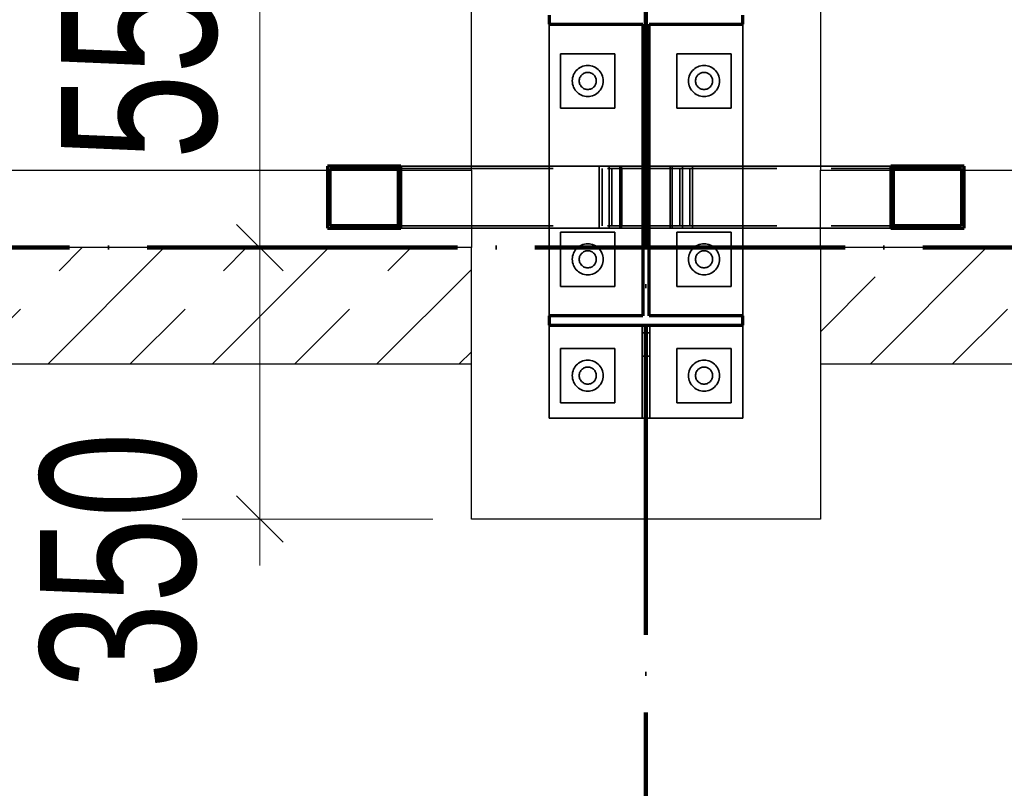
# Model space of a CAD drawing. Header units: millimetres. Extents: x 0 to 60000, y 0 to 29700.
# Tile 14 of 86: x 17194 to 18464, y 6578 to 7569. Entities that reach past the tile are written whole.
import ezdxf

# ---------------------------------------------------------------- set-up
doc = ezdxf.new("R2010")
doc.units = ezdxf.units.MM
for name, pattern in [('ALL_S16', [170, 100, -70]), ('STRICHPUNKT2_S11', [500, 400, -50, 0, -50]), ('STRICHPUNKT2_S5', [1100, 800, -100, 100, -100]), ('VERDECKT2_S2', [270, 200, -70])]:
    doc.linetypes.add(name, pattern=pattern)
for name, color, linetype, lineweight in [('AS_Belki', 7, 'Continuous', 25), ('AS_Blachy', 7, 'Continuous', 25), ('Ogólne', 7, 'Continuous', 25), ('Osie', 30, 'STRICHPUNKT2_S5', 18), ('Standard', 7, 'Continuous', 25), ('Ściana nośna', 7, 'Continuous', 70)]:
    doc.layers.add(name, color=color, linetype=linetype, lineweight=lineweight)
doc.styles.add('ARIAL', font='ARIAL.TTF')

msp = doc.modelspace()

# ---------------------------------------------------------------- linework, layer by layer
at = {"layer": 'AS_Belki', "color": 30, "linetype": 'Continuous', "lineweight": 70, "transparency": 33554687}
for p, q in [((17591.2, 7379.8), (17591.2, 7299.8)), ((17686, 7379.8), (17591.2, 7379.8)), ((17686, 7299.8), (17686, 7379.8)), ((18317.9, 7379.8), (18317.9, 7299.8)), ((18412.7, 7379.8), (18317.9, 7379.8)), ((18412.7, 7299.8), (18412.7, 7379.8)), ((17594.8, 7302.8), (17594.8, 7376.8)), ((17594.8, 7376.8), (17682.5, 7376.8)), ((17682.5, 7376.8), (17682.5, 7302.8)), ((18321.5, 7302.8), (18321.5, 7376.8)), ((18321.5, 7376.8), (18409.2, 7376.8)), ((18409.2, 7376.8), (18409.2, 7302.8)), ((17682.5, 7302.8), (17594.8, 7302.8)), ((18409.2, 7302.8), (18321.5, 7302.8)), ((17591.2, 7299.8), (17686, 7299.8)), ((18317.9, 7299.8), (18412.7, 7299.8))]:
    msp.add_line(p, q, dxfattribs=at)
at = {"layer": 'AS_Blachy', "color": 30, "linetype": 'Continuous', "lineweight": 70, "transparency": 33554687}
for p, q in [((17877, 7574.8), (17877, 7562.8)), ((18127, 7562.8), (18127, 7574.8)), ((17877, 7562.8), (17998, 7562.8)), ((17998, 7562.8), (17998, 7186.8)), ((18006, 7562.8), (18127, 7562.8)), ((18006, 7186.8), (18006, 7562.8)), ((17877, 7186.8), (17877, 7174.8)), ((17998, 7186.8), (17877, 7186.8)), ((18127, 7186.8), (18006, 7186.8)), ((18127, 7174.8), (18127, 7186.8)), ((17877, 7174.8), (18127, 7174.8))]:
    msp.add_line(p, q, dxfattribs=at)
at = {"layer": 'Ogólne', "color": 4, "linetype": 'Continuous', "lineweight": 13, "transparency": 33554687}
for p, q in [((17504, 7274.8), (17504, 7824.8)), ((17534, 7244.8), (17474, 7304.8)), ((17504, 7274.8), (17404, 7274.8)), ((17504, 7274.8), (17604, 7274.8)), ((17504, 7274.8), (17727, 7274.8)), ((17504, 6924.8), (17504, 7274.8)), ((17534, 6894.8), (17474, 6954.8)), ((17504, 6924.8), (17404, 6924.8)), ((17504, 6924.8), (17604, 6924.8)), ((17504, 6924.8), (17727, 6924.8)), ((17504, 6924.8), (17504, 6864.8))]:
    msp.add_line(p, q, dxfattribs=at)
at = {"layer": 'Osie', "color": 1, "linetype": 'STRICHPUNKT2_S11', "lineweight": 140, "transparency": 33554687}
for p, q in [((18002, 4274.8), (18002, 25274.8)), ((3356, 7274.8), (44814, 7274.8))]:
    msp.add_line(p, q, dxfattribs=at)
at = {"layer": 'Standard', "color": 3, "linetype": 'Continuous', "lineweight": 25, "transparency": 33554687}
for p, q in [((17777, 7374.8), (17777, 7824.8)), ((18227, 7824.8), (18227, 7374.8)), ((12144, 7374.8), (17777, 7374.8)), ((17777, 7374.8), (17777, 7274.8)), ((18227, 7274.8), (18227, 7374.8)), ((18227, 7374.8), (23860, 7374.8)), ((17777, 6924.8), (17777, 7124.8)), ((18227, 7124.8), (18227, 6924.8)), ((18227, 6924.8), (17777, 6924.8))]:
    msp.add_line(p, q, dxfattribs=at)
at = {"layer": 'Standard', "color": 8, "linetype": 'Continuous', "lineweight": 35, "transparency": 33554687}
for p, q in [((17877, 7379.8), (17877, 7562.8)), ((18127, 7562.8), (18127, 7379.8)), ((17892, 7454.8), (17892, 7524.8)), ((17892, 7524.8), (17962, 7524.8)), ((17962, 7524.8), (17962, 7454.8)), ((18042, 7454.8), (18042, 7524.8)), ((18042, 7524.8), (18112, 7524.8)), ((18112, 7524.8), (18112, 7454.8)), ((17916.9, 7494.2), (17916.5, 7493.2)), ((17917.5, 7495.3), (17916.9, 7494.2)), ((17918.1, 7496.2), (17917.5, 7495.3)), ((17918.8, 7497.1), (17918.1, 7496.2)), ((17919.6, 7497.9), (17918.8, 7497.1)), ((17920.5, 7498.7), (17919.6, 7497.9)), ((17921.5, 7499.3), (17920.5, 7498.7)), ((17922.5, 7499.8), (17921.5, 7499.3)), ((17923.6, 7500.2), (17922.5, 7499.8)), ((17924.7, 7500.5), (17923.6, 7500.2)), ((17925.8, 7500.7), (17924.7, 7500.5)), ((17927, 7500.8), (17925.8, 7500.7)), ((17928.1, 7500.7), (17927, 7500.8)), ((17929.3, 7500.5), (17928.1, 7500.7)), ((17930.4, 7500.2), (17929.3, 7500.5)), ((17931.5, 7499.8), (17930.4, 7500.2)), ((17932.5, 7499.3), (17931.5, 7499.8)), ((17933.4, 7498.7), (17932.5, 7499.3)), ((17934.3, 7497.9), (17933.4, 7498.7)), ((17935.2, 7497.1), (17934.3, 7497.9)), ((17935.9, 7496.2), (17935.2, 7497.1)), ((17936.5, 7495.3), (17935.9, 7496.2)), ((17937, 7494.2), (17936.5, 7495.3)), ((17937.4, 7493.2), (17937, 7494.2)), ((18066.9, 7494.2), (18066.5, 7493.2)), ((18067.4, 7495.3), (18066.9, 7494.2)), ((18068.1, 7496.2), (18067.4, 7495.3)), ((18068.8, 7497.1), (18068.1, 7496.2)), ((18069.6, 7497.9), (18068.8, 7497.1)), ((18070.5, 7498.7), (18069.6, 7497.9)), ((18071.5, 7499.3), (18070.5, 7498.7)), ((18072.5, 7499.8), (18071.5, 7499.3)), ((18073.6, 7500.2), (18072.5, 7499.8)), ((18074.7, 7500.5), (18073.6, 7500.2)), ((18075.8, 7500.7), (18074.7, 7500.5)), ((18077, 7500.8), (18075.8, 7500.7)), ((18078.1, 7500.7), (18077, 7500.8)), ((18079.3, 7500.5), (18078.1, 7500.7)), ((18080.4, 7500.2), (18079.3, 7500.5)), ((18081.5, 7499.8), (18080.4, 7500.2)), ((18082.5, 7499.3), (18081.5, 7499.8)), ((18083.4, 7498.7), (18082.5, 7499.3)), ((18084.3, 7497.9), (18083.4, 7498.7)), ((18085.2, 7497.1), (18084.3, 7497.9)), ((18085.9, 7496.2), (18085.2, 7497.1)), ((18086.5, 7495.3), (18085.9, 7496.2)), ((18087, 7494.2), (18086.5, 7495.3)), ((18087.4, 7493.2), (18087, 7494.2)), ((17916.2, 7492.1), (17916, 7490.9)), ((17916, 7490.9), (17916, 7489.8)), ((17916, 7489.8), (17916, 7488.6)), ((17916, 7488.6), (17916.2, 7487.5)), ((17916.5, 7493.2), (17916.2, 7492.1)), ((17916.2, 7487.5), (17916.5, 7486.4)), ((17916.5, 7486.4), (17916.9, 7485.3)), ((17916.9, 7485.3), (17917.5, 7484.3)), ((17917.5, 7484.3), (17918.1, 7483.3)), ((17918.1, 7483.3), (17918.8, 7482.4)), ((17918.8, 7482.4), (17919.6, 7481.6)), ((17919.6, 7481.6), (17920.5, 7480.9)), ((17920.5, 7480.9), (17921.5, 7480.2)), ((17932.5, 7480.2), (17933.4, 7480.9)), ((17933.4, 7480.9), (17934.3, 7481.6)), ((17934.3, 7481.6), (17935.2, 7482.4)), ((17935.2, 7482.4), (17935.9, 7483.3)), ((17935.9, 7483.3), (17936.5, 7484.3)), ((17936.5, 7484.3), (17937, 7485.3)), ((17937, 7485.3), (17937.4, 7486.4)), ((17937.7, 7492.1), (17937.4, 7493.2)), ((17937.4, 7486.4), (17937.7, 7487.5)), ((17937.9, 7490.9), (17937.7, 7492.1)), ((17937.7, 7487.5), (17937.9, 7488.6)), ((17938, 7489.8), (17937.9, 7490.9)), ((17937.9, 7488.6), (17938, 7489.8)), ((18066.2, 7492.1), (18066, 7490.9)), ((18066, 7490.9), (18066, 7489.8)), ((18066, 7489.8), (18066, 7488.6)), ((18066, 7488.6), (18066.2, 7487.5)), ((18066.5, 7493.2), (18066.2, 7492.1)), ((18066.2, 7487.5), (18066.5, 7486.4)), ((18066.5, 7486.4), (18066.9, 7485.3)), ((18066.9, 7485.3), (18067.4, 7484.3)), ((18067.4, 7484.3), (18068.1, 7483.3)), ((18068.1, 7483.3), (18068.8, 7482.4)), ((18068.8, 7482.4), (18069.6, 7481.6)), ((18069.6, 7481.6), (18070.5, 7480.9)), ((18070.5, 7480.9), (18071.5, 7480.2)), ((18082.5, 7480.2), (18083.4, 7480.9)), ((18083.4, 7480.9), (18084.3, 7481.6)), ((18084.3, 7481.6), (18085.2, 7482.4)), ((18085.2, 7482.4), (18085.9, 7483.3)), ((18085.9, 7483.3), (18086.5, 7484.3)), ((18086.5, 7484.3), (18087, 7485.3)), ((18087, 7485.3), (18087.4, 7486.4)), ((18087.7, 7492.1), (18087.4, 7493.2)), ((18087.4, 7486.4), (18087.7, 7487.5)), ((18087.9, 7490.9), (18087.7, 7492.1)), ((18087.7, 7487.5), (18087.9, 7488.6)), ((18088, 7489.8), (18087.9, 7490.9)), ((18087.9, 7488.6), (18088, 7489.8)), ((17921.5, 7480.2), (17922.5, 7479.7)), ((17922.5, 7479.7), (17923.6, 7479.3)), ((17923.6, 7479.3), (17924.7, 7479)), ((17924.7, 7479), (17925.8, 7478.8)), ((17925.8, 7478.8), (17927, 7478.8)), ((17927, 7478.8), (17928.1, 7478.8)), ((17928.1, 7478.8), (17929.3, 7479)), ((17929.3, 7479), (17930.4, 7479.3)), ((17930.4, 7479.3), (17931.5, 7479.7)), ((17931.5, 7479.7), (17932.5, 7480.2)), ((18071.5, 7480.2), (18072.5, 7479.7)), ((18072.5, 7479.7), (18073.6, 7479.3)), ((18073.6, 7479.3), (18074.7, 7479)), ((18074.7, 7479), (18075.8, 7478.8)), ((18075.8, 7478.8), (18077, 7478.8)), ((18077, 7478.8), (18078.1, 7478.8)), ((18078.1, 7478.8), (18079.3, 7479)), ((18079.3, 7479), (18080.4, 7479.3)), ((18080.4, 7479.3), (18081.5, 7479.7)), ((18081.5, 7479.7), (18082.5, 7480.2)), ((17962, 7454.8), (17892, 7454.8)), ((18112, 7454.8), (18042, 7454.8)), ((17686, 7379.8), (17998, 7379.8)), ((18006, 7379.8), (18317.9, 7379.8)), ((17686, 7299.8), (17998, 7299.8)), ((17877, 7186.8), (17877, 7299.8)), ((17892, 7224.8), (17892, 7294.8)), ((17892, 7294.8), (17962, 7294.8)), ((17962, 7294.8), (17962, 7224.8)), ((18006, 7299.8), (18317.9, 7299.8)), ((18042, 7224.8), (18042, 7294.8)), ((18042, 7294.8), (18112, 7294.8)), ((18112, 7294.8), (18112, 7224.8)), ((18127, 7299.8), (18127, 7186.8)), ((17917.5, 7265.3), (17916.9, 7264.2)), ((17918.1, 7266.2), (17917.5, 7265.3)), ((17918.8, 7267.1), (17918.1, 7266.2)), ((17919.6, 7267.9), (17918.8, 7267.1)), ((17920.5, 7268.7), (17919.6, 7267.9)), ((17921.5, 7269.3), (17920.5, 7268.7)), ((17922.5, 7269.8), (17921.5, 7269.3)), ((17923.6, 7270.2), (17922.5, 7269.8)), ((17924.7, 7270.5), (17923.6, 7270.2)), ((17925.8, 7270.7), (17924.7, 7270.5)), ((17927, 7270.8), (17925.8, 7270.7)), ((17928.1, 7270.7), (17927, 7270.8)), ((17929.3, 7270.5), (17928.1, 7270.7)), ((17930.4, 7270.2), (17929.3, 7270.5)), ((17931.5, 7269.8), (17930.4, 7270.2)), ((17932.5, 7269.3), (17931.5, 7269.8)), ((17933.4, 7268.7), (17932.5, 7269.3)), ((17934.3, 7267.9), (17933.4, 7268.7)), ((17935.2, 7267.1), (17934.3, 7267.9)), ((17935.9, 7266.2), (17935.2, 7267.1)), ((17936.5, 7265.3), (17935.9, 7266.2)), ((17937, 7264.2), (17936.5, 7265.3)), ((18067.4, 7265.3), (18066.9, 7264.2)), ((18068.1, 7266.2), (18067.4, 7265.3)), ((18068.8, 7267.1), (18068.1, 7266.2)), ((18069.6, 7267.9), (18068.8, 7267.1)), ((18070.5, 7268.7), (18069.6, 7267.9)), ((18071.5, 7269.3), (18070.5, 7268.7)), ((18072.5, 7269.8), (18071.5, 7269.3)), ((18073.6, 7270.2), (18072.5, 7269.8)), ((18074.7, 7270.5), (18073.6, 7270.2)), ((18075.8, 7270.7), (18074.7, 7270.5)), ((18077, 7270.8), (18075.8, 7270.7)), ((18078.1, 7270.7), (18077, 7270.8)), ((18079.3, 7270.5), (18078.1, 7270.7)), ((18080.4, 7270.2), (18079.3, 7270.5)), ((18081.5, 7269.8), (18080.4, 7270.2)), ((18082.5, 7269.3), (18081.5, 7269.8)), ((18083.4, 7268.7), (18082.5, 7269.3)), ((18084.3, 7267.9), (18083.4, 7268.7)), ((18085.2, 7267.1), (18084.3, 7267.9)), ((18085.9, 7266.2), (18085.2, 7267.1)), ((18086.5, 7265.3), (18085.9, 7266.2)), ((18087, 7264.2), (18086.5, 7265.3)), ((17916.2, 7262.1), (17916, 7260.9)), ((17916, 7260.9), (17916, 7259.8)), ((17916, 7259.8), (17916, 7258.6)), ((17916, 7258.6), (17916.2, 7257.5)), ((17916.5, 7263.2), (17916.2, 7262.1)), ((17916.2, 7257.5), (17916.5, 7256.4)), ((17916.9, 7264.2), (17916.5, 7263.2)), ((17916.5, 7256.4), (17916.9, 7255.3)), ((17916.9, 7255.3), (17917.5, 7254.3)), ((17917.5, 7254.3), (17918.1, 7253.3)), ((17918.1, 7253.3), (17918.8, 7252.4)), ((17918.8, 7252.4), (17919.6, 7251.6)), ((17934.3, 7251.6), (17935.2, 7252.4)), ((17935.2, 7252.4), (17935.9, 7253.3)), ((17935.9, 7253.3), (17936.5, 7254.3)), ((17936.5, 7254.3), (17937, 7255.3)), ((17937.4, 7263.2), (17937, 7264.2)), ((17937, 7255.3), (17937.4, 7256.4)), ((17937.7, 7262.1), (17937.4, 7263.2)), ((17937.4, 7256.4), (17937.7, 7257.5)), ((17937.9, 7260.9), (17937.7, 7262.1)), ((17937.7, 7257.5), (17937.9, 7258.6)), ((17938, 7259.8), (17937.9, 7260.9)), ((17937.9, 7258.6), (17938, 7259.8)), ((18066.2, 7262.1), (18066, 7260.9)), ((18066, 7260.9), (18066, 7259.8)), ((18066, 7259.8), (18066, 7258.6)), ((18066, 7258.6), (18066.2, 7257.5)), ((18066.5, 7263.2), (18066.2, 7262.1)), ((18066.2, 7257.5), (18066.5, 7256.4)), ((18066.9, 7264.2), (18066.5, 7263.2)), ((18066.5, 7256.4), (18066.9, 7255.3)), ((18066.9, 7255.3), (18067.4, 7254.3)), ((18067.4, 7254.3), (18068.1, 7253.3)), ((18068.1, 7253.3), (18068.8, 7252.4)), ((18068.8, 7252.4), (18069.6, 7251.6)), ((18084.3, 7251.6), (18085.2, 7252.4)), ((18085.2, 7252.4), (18085.9, 7253.3)), ((18085.9, 7253.3), (18086.5, 7254.3)), ((18086.5, 7254.3), (18087, 7255.3)), ((18087.4, 7263.2), (18087, 7264.2)), ((18087, 7255.3), (18087.4, 7256.4)), ((18087.7, 7262.1), (18087.4, 7263.2)), ((18087.4, 7256.4), (18087.7, 7257.5)), ((18087.9, 7260.9), (18087.7, 7262.1)), ((18087.7, 7257.5), (18087.9, 7258.6)), ((18088, 7259.8), (18087.9, 7260.9)), ((18087.9, 7258.6), (18088, 7259.8)), ((17919.6, 7251.6), (17920.5, 7250.9)), ((17920.5, 7250.9), (17921.5, 7250.2)), ((17921.5, 7250.2), (17922.5, 7249.7)), ((17922.5, 7249.7), (17923.6, 7249.3)), ((17923.6, 7249.3), (17924.7, 7249)), ((17924.7, 7249), (17925.8, 7248.8)), ((17925.8, 7248.8), (17927, 7248.8)), ((17927, 7248.8), (17928.1, 7248.8)), ((17928.1, 7248.8), (17929.3, 7249)), ((17929.3, 7249), (17930.4, 7249.3)), ((17930.4, 7249.3), (17931.5, 7249.7)), ((17931.5, 7249.7), (17932.5, 7250.2)), ((17932.5, 7250.2), (17933.4, 7250.9)), ((17933.4, 7250.9), (17934.3, 7251.6)), ((18069.6, 7251.6), (18070.5, 7250.9)), ((18070.5, 7250.9), (18071.5, 7250.2)), ((18071.5, 7250.2), (18072.5, 7249.7)), ((18072.5, 7249.7), (18073.6, 7249.3)), ((18073.6, 7249.3), (18074.7, 7249)), ((18074.7, 7249), (18075.8, 7248.8)), ((18075.8, 7248.8), (18077, 7248.8)), ((18077, 7248.8), (18078.1, 7248.8)), ((18078.1, 7248.8), (18079.3, 7249)), ((18079.3, 7249), (18080.4, 7249.3)), ((18080.4, 7249.3), (18081.5, 7249.7)), ((18081.5, 7249.7), (18082.5, 7250.2)), ((18082.5, 7250.2), (18083.4, 7250.9)), ((18083.4, 7250.9), (18084.3, 7251.6)), ((17962, 7224.8), (17892, 7224.8)), ((18112, 7224.8), (18042, 7224.8)), ((17877, 7054.8), (17877, 7174.8)), ((17997, 7174.8), (17997, 7134.8)), ((18007, 7174.8), (18007, 7134.8)), ((18127, 7174.8), (18127, 7054.8)), ((17892, 7074.8), (17892, 7144.8)), ((17892, 7144.8), (17962, 7144.8)), ((17962, 7144.8), (17962, 7074.8)), ((18042, 7074.8), (18042, 7144.8)), ((18042, 7144.8), (18112, 7144.8)), ((18112, 7144.8), (18112, 7074.8)), ((17997, 7134.8), (17997, 7054.8)), ((17997, 7134.8), (18007, 7134.8)), ((18007, 7134.8), (18007, 7054.8)), ((17916.5, 7113.2), (17916.2, 7112.1)), ((17916.9, 7114.2), (17916.5, 7113.2)), ((17917.5, 7115.3), (17916.9, 7114.2)), ((17918.1, 7116.2), (17917.5, 7115.3)), ((17918.8, 7117.1), (17918.1, 7116.2)), ((17919.6, 7117.9), (17918.8, 7117.1)), ((17920.5, 7118.7), (17919.6, 7117.9)), ((17921.5, 7119.3), (17920.5, 7118.7)), ((17922.5, 7119.8), (17921.5, 7119.3)), ((17923.6, 7120.2), (17922.5, 7119.8)), ((17924.7, 7120.5), (17923.6, 7120.2)), ((17925.8, 7120.7), (17924.7, 7120.5)), ((17927, 7120.8), (17925.8, 7120.7)), ((17928.1, 7120.7), (17927, 7120.8)), ((17929.3, 7120.5), (17928.1, 7120.7)), ((17930.4, 7120.2), (17929.3, 7120.5)), ((17931.5, 7119.8), (17930.4, 7120.2)), ((17932.5, 7119.3), (17931.5, 7119.8)), ((17933.4, 7118.7), (17932.5, 7119.3)), ((17934.3, 7117.9), (17933.4, 7118.7)), ((17935.2, 7117.1), (17934.3, 7117.9)), ((17935.9, 7116.2), (17935.2, 7117.1)), ((17936.5, 7115.3), (17935.9, 7116.2)), ((17937, 7114.2), (17936.5, 7115.3)), ((17937.4, 7113.2), (17937, 7114.2)), ((17937.7, 7112.1), (17937.4, 7113.2)), ((18066.5, 7113.2), (18066.2, 7112.1)), ((18066.9, 7114.2), (18066.5, 7113.2)), ((18067.4, 7115.3), (18066.9, 7114.2)), ((18068.1, 7116.2), (18067.4, 7115.3)), ((18068.8, 7117.1), (18068.1, 7116.2)), ((18069.6, 7117.9), (18068.8, 7117.1)), ((18070.5, 7118.7), (18069.6, 7117.9)), ((18071.5, 7119.3), (18070.5, 7118.7)), ((18072.5, 7119.8), (18071.5, 7119.3)), ((18073.6, 7120.2), (18072.5, 7119.8)), ((18074.7, 7120.5), (18073.6, 7120.2)), ((18075.8, 7120.7), (18074.7, 7120.5)), ((18077, 7120.8), (18075.8, 7120.7)), ((18078.1, 7120.7), (18077, 7120.8)), ((18079.3, 7120.5), (18078.1, 7120.7)), ((18080.4, 7120.2), (18079.3, 7120.5)), ((18081.5, 7119.8), (18080.4, 7120.2)), ((18082.5, 7119.3), (18081.5, 7119.8)), ((18083.4, 7118.7), (18082.5, 7119.3)), ((18084.3, 7117.9), (18083.4, 7118.7)), ((18085.2, 7117.1), (18084.3, 7117.9)), ((18085.9, 7116.2), (18085.2, 7117.1)), ((18086.5, 7115.3), (18085.9, 7116.2)), ((18087, 7114.2), (18086.5, 7115.3)), ((18087.4, 7113.2), (18087, 7114.2)), ((18087.7, 7112.1), (18087.4, 7113.2)), ((17916.2, 7112.1), (17916, 7110.9)), ((17916, 7110.9), (17916, 7109.8)), ((17916, 7109.8), (17916, 7108.6)), ((17916, 7108.6), (17916.2, 7107.5)), ((17916.2, 7107.5), (17916.5, 7106.4)), ((17916.5, 7106.4), (17916.9, 7105.3)), ((17916.9, 7105.3), (17917.5, 7104.3)), ((17917.5, 7104.3), (17918.1, 7103.3)), ((17918.1, 7103.3), (17918.8, 7102.4)), ((17918.8, 7102.4), (17919.6, 7101.6)), ((17919.6, 7101.6), (17920.5, 7100.9)), ((17920.5, 7100.9), (17921.5, 7100.3)), ((17921.5, 7100.3), (17922.5, 7099.7)), ((17922.5, 7099.7), (17923.6, 7099.3)), ((17930.4, 7099.3), (17931.5, 7099.7)), ((17931.5, 7099.7), (17932.5, 7100.3)), ((17932.5, 7100.3), (17933.4, 7100.9)), ((17933.4, 7100.9), (17934.3, 7101.6)), ((17934.3, 7101.6), (17935.2, 7102.4)), ((17935.2, 7102.4), (17935.9, 7103.3)), ((17935.9, 7103.3), (17936.5, 7104.3)), ((17936.5, 7104.3), (17937, 7105.3)), ((17937, 7105.3), (17937.4, 7106.4)), ((17937.4, 7106.4), (17937.7, 7107.5)), ((17937.9, 7110.9), (17937.7, 7112.1)), ((17937.7, 7107.5), (17937.9, 7108.6)), ((17938, 7109.8), (17937.9, 7110.9)), ((17937.9, 7108.6), (17938, 7109.8)), ((18066.2, 7112.1), (18066, 7110.9)), ((18066, 7110.9), (18066, 7109.8)), ((18066, 7109.8), (18066, 7108.6)), ((18066, 7108.6), (18066.2, 7107.5)), ((18066.2, 7107.5), (18066.5, 7106.4)), ((18066.5, 7106.4), (18066.9, 7105.3)), ((18066.9, 7105.3), (18067.4, 7104.3)), ((18067.4, 7104.3), (18068.1, 7103.3)), ((18068.1, 7103.3), (18068.8, 7102.4)), ((18068.8, 7102.4), (18069.6, 7101.6)), ((18069.6, 7101.6), (18070.5, 7100.9)), ((18070.5, 7100.9), (18071.5, 7100.3)), ((18071.5, 7100.3), (18072.5, 7099.7)), ((18072.5, 7099.7), (18073.6, 7099.3)), ((18080.4, 7099.3), (18081.5, 7099.7)), ((18081.5, 7099.7), (18082.5, 7100.3)), ((18082.5, 7100.3), (18083.4, 7100.9)), ((18083.4, 7100.9), (18084.3, 7101.6)), ((18084.3, 7101.6), (18085.2, 7102.4)), ((18085.2, 7102.4), (18085.9, 7103.3)), ((18085.9, 7103.3), (18086.5, 7104.3)), ((18086.5, 7104.3), (18087, 7105.3)), ((18087, 7105.3), (18087.4, 7106.4)), ((18087.4, 7106.4), (18087.7, 7107.5)), ((18087.9, 7110.9), (18087.7, 7112.1)), ((18087.7, 7107.5), (18087.9, 7108.6)), ((18088, 7109.8), (18087.9, 7110.9)), ((18087.9, 7108.6), (18088, 7109.8)), ((17923.6, 7099.3), (17924.7, 7099)), ((17924.7, 7099), (17925.8, 7098.8)), ((17925.8, 7098.8), (17927, 7098.8)), ((17927, 7098.8), (17928.1, 7098.8)), ((17928.1, 7098.8), (17929.3, 7099)), ((17929.3, 7099), (17930.4, 7099.3)), ((18073.6, 7099.3), (18074.7, 7099)), ((18074.7, 7099), (18075.8, 7098.8)), ((18075.8, 7098.8), (18077, 7098.8)), ((18077, 7098.8), (18078.1, 7098.8)), ((18078.1, 7098.8), (18079.3, 7099)), ((18079.3, 7099), (18080.4, 7099.3)), ((17962, 7074.8), (17892, 7074.8)), ((18112, 7074.8), (18042, 7074.8)), ((17997, 7054.8), (17877, 7054.8)), ((17997, 7054.8), (18007, 7054.8)), ((18127, 7054.8), (18007, 7054.8))]:
    msp.add_line(p, q, dxfattribs=at)
at = {"layer": 'Standard', "color": 8, "linetype": 'VERDECKT2_S2', "lineweight": 35, "transparency": 33554687}
for p, q in [((17917, 7507.1), (17915.2, 7506)), ((17918.8, 7508), (17917, 7507.1)), ((17920.8, 7508.8), (17918.8, 7508)), ((17922.8, 7509.3), (17920.8, 7508.8)), ((17924.9, 7509.7), (17922.8, 7509.3)), ((17927, 7509.8), (17924.9, 7509.7)), ((17929.1, 7509.7), (17927, 7509.8)), ((17931.1, 7509.3), (17929.1, 7509.7)), ((17933.2, 7508.8), (17931.1, 7509.3)), ((17935.1, 7508), (17933.2, 7508.8)), ((17937, 7507.1), (17935.1, 7508)), ((17938.7, 7506), (17937, 7507.1)), ((18067, 7507.1), (18065.2, 7506)), ((18068.8, 7508), (18067, 7507.1)), ((18070.8, 7508.8), (18068.8, 7508)), ((18072.8, 7509.3), (18070.8, 7508.8)), ((18074.9, 7509.7), (18072.8, 7509.3)), ((18077, 7509.8), (18074.9, 7509.7)), ((18079.1, 7509.7), (18077, 7509.8)), ((18081.1, 7509.3), (18079.1, 7509.7)), ((18083.2, 7508.8), (18081.1, 7509.3)), ((18085.1, 7508), (18083.2, 7508.8)), ((18087, 7507.1), (18085.1, 7508)), ((18088.7, 7506), (18087, 7507.1)), ((17907.4, 7493.9), (17907.1, 7491.9)), ((17908, 7496), (17907.4, 7493.9)), ((17908.7, 7497.9), (17908, 7496)), ((17909.7, 7499.8), (17908.7, 7497.9)), ((17910.8, 7501.5), (17909.7, 7499.8)), ((17912.1, 7503.2), (17910.8, 7501.5)), ((17913.6, 7504.6), (17912.1, 7503.2)), ((17915.2, 7506), (17913.6, 7504.6)), ((17940.4, 7504.6), (17938.7, 7506)), ((17941.8, 7503.2), (17940.4, 7504.6)), ((17943.2, 7501.5), (17941.8, 7503.2)), ((17944.3, 7499.8), (17943.2, 7501.5)), ((17945.2, 7497.9), (17944.3, 7499.8)), ((17946, 7496), (17945.2, 7497.9)), ((17946.5, 7493.9), (17946, 7496)), ((17946.9, 7491.9), (17946.5, 7493.9)), ((18057.4, 7493.9), (18057.1, 7491.9)), ((18058, 7496), (18057.4, 7493.9)), ((18058.7, 7497.9), (18058, 7496)), ((18059.7, 7499.8), (18058.7, 7497.9)), ((18060.8, 7501.5), (18059.7, 7499.8)), ((18062.1, 7503.2), (18060.8, 7501.5)), ((18063.6, 7504.6), (18062.1, 7503.2)), ((18065.2, 7506), (18063.6, 7504.6)), ((18090.4, 7504.6), (18088.7, 7506)), ((18091.8, 7503.2), (18090.4, 7504.6)), ((18093.2, 7501.5), (18091.8, 7503.2)), ((18094.3, 7499.8), (18093.2, 7501.5)), ((18095.3, 7497.9), (18094.3, 7499.8)), ((18096, 7496), (18095.3, 7497.9)), ((18096.5, 7493.9), (18096, 7496)), ((18096.9, 7491.9), (18096.5, 7493.9)), ((17907.1, 7491.9), (17907, 7489.8)), ((17907, 7489.8), (17907.1, 7487.7)), ((17907.1, 7487.7), (17907.4, 7485.6)), ((17907.4, 7485.6), (17908, 7483.6)), ((17908, 7483.6), (17908.7, 7481.6)), ((17908.7, 7481.6), (17909.7, 7479.8)), ((17944.3, 7479.8), (17945.2, 7481.6)), ((17945.2, 7481.6), (17946, 7483.6)), ((17946, 7483.6), (17946.5, 7485.6)), ((17946.5, 7485.6), (17946.9, 7487.7)), ((17947, 7489.8), (17946.9, 7491.9)), ((17946.9, 7487.7), (17947, 7489.8)), ((18057.1, 7491.9), (18057, 7489.8)), ((18057, 7489.8), (18057.1, 7487.7)), ((18057.1, 7487.7), (18057.4, 7485.6)), ((18057.4, 7485.6), (18058, 7483.6)), ((18058, 7483.6), (18058.7, 7481.6)), ((18058.7, 7481.6), (18059.7, 7479.8)), ((18094.3, 7479.8), (18095.3, 7481.6)), ((18095.3, 7481.6), (18096, 7483.6)), ((18096, 7483.6), (18096.5, 7485.6)), ((18096.5, 7485.6), (18096.9, 7487.7)), ((18097, 7489.8), (18096.9, 7491.9)), ((18096.9, 7487.7), (18097, 7489.8)), ((17909.7, 7479.8), (17910.8, 7478)), ((17910.8, 7478), (17912.1, 7476.4)), ((17912.1, 7476.4), (17913.6, 7474.9)), ((17913.6, 7474.9), (17915.2, 7473.6)), ((17915.2, 7473.6), (17917, 7472.4)), ((17917, 7472.4), (17918.8, 7471.5)), ((17918.8, 7471.5), (17920.8, 7470.8)), ((17920.8, 7470.8), (17922.8, 7470.2)), ((17922.8, 7470.2), (17924.9, 7469.9)), ((17924.9, 7469.9), (17927, 7469.8)), ((17927, 7469.8), (17929.1, 7469.9)), ((17929.1, 7469.9), (17931.1, 7470.2)), ((17931.1, 7470.2), (17933.2, 7470.8)), ((17933.2, 7470.8), (17935.1, 7471.5)), ((17935.1, 7471.5), (17937, 7472.4)), ((17937, 7472.4), (17938.7, 7473.6)), ((17938.7, 7473.6), (17940.4, 7474.9)), ((17940.4, 7474.9), (17941.8, 7476.4)), ((17941.8, 7476.4), (17943.2, 7478)), ((17943.2, 7478), (17944.3, 7479.8)), ((18059.7, 7479.8), (18060.8, 7478)), ((18060.8, 7478), (18062.1, 7476.4)), ((18062.1, 7476.4), (18063.6, 7474.9)), ((18063.6, 7474.9), (18065.2, 7473.6)), ((18065.2, 7473.6), (18067, 7472.4)), ((18067, 7472.4), (18068.8, 7471.5)), ((18068.8, 7471.5), (18070.8, 7470.8)), ((18070.8, 7470.8), (18072.8, 7470.2)), ((18072.8, 7470.2), (18074.9, 7469.9)), ((18074.9, 7469.9), (18077, 7469.8)), ((18077, 7469.8), (18079.1, 7469.9)), ((18079.1, 7469.9), (18081.1, 7470.2)), ((18081.1, 7470.2), (18083.2, 7470.8)), ((18083.2, 7470.8), (18085.1, 7471.5)), ((18085.1, 7471.5), (18087, 7472.4)), ((18087, 7472.4), (18088.7, 7473.6)), ((18088.7, 7473.6), (18090.4, 7474.9)), ((18090.4, 7474.9), (18091.8, 7476.4)), ((18091.8, 7476.4), (18093.2, 7478)), ((18093.2, 7478), (18094.3, 7479.8)), ((17877, 7299.8), (17877, 7379.8)), ((17941.9, 7299.8), (17941.9, 7379.8)), ((17954.6, 7379.8), (17954.6, 7299.8)), ((17968.2, 7379.8), (17968.2, 7299.8)), ((17970.5, 7299.8), (17970.5, 7379.8)), ((17998, 7379.8), (18006, 7379.8)), ((18002, 7379.8), (18002, 7299.8)), ((18033.4, 7379.8), (18033.4, 7299.8)), ((18035.7, 7299.8), (18035.7, 7379.8)), ((18049.4, 7299.8), (18049.4, 7379.8)), ((18062.1, 7379.8), (18062.1, 7299.8)), ((18127, 7379.8), (18127, 7299.8)), ((17682.5, 7376.8), (17970.8, 7376.8)), ((17945.4, 7376.8), (17945.4, 7302.8)), ((17958.1, 7302.8), (17958.1, 7376.8)), ((17970.8, 7302.8), (17970.8, 7376.8)), ((17970.8, 7376.8), (17970.8, 7302.8)), ((17970.8, 7376.8), (18321.5, 7376.8)), ((18000.2, 7302.8), (18000.2, 7376.8)), ((18003.8, 7302.8), (18003.8, 7376.8)), ((18033.1, 7302.8), (18033.1, 7376.8)), ((18033.2, 7376.8), (18033.2, 7302.8)), ((18045.8, 7376.8), (18045.8, 7302.8)), ((18058.5, 7302.8), (18058.5, 7376.8)), ((17682.5, 7302.8), (17970.8, 7302.8)), ((17970.8, 7302.8), (18321.5, 7302.8)), ((17998, 7299.8), (18006, 7299.8)), ((17918.8, 7278), (17917, 7277.1)), ((17920.8, 7278.8), (17918.8, 7278)), ((17922.8, 7279.3), (17920.8, 7278.8)), ((17924.9, 7279.7), (17922.8, 7279.3)), ((17927, 7279.8), (17924.9, 7279.7)), ((17929.1, 7279.7), (17927, 7279.8)), ((17931.1, 7279.3), (17929.1, 7279.7)), ((17933.2, 7278.8), (17931.1, 7279.3)), ((17935.1, 7278), (17933.2, 7278.8)), ((17937, 7277.1), (17935.1, 7278)), ((18068.8, 7278), (18067, 7277.1)), ((18070.8, 7278.8), (18068.8, 7278)), ((18072.8, 7279.3), (18070.8, 7278.8)), ((18074.9, 7279.7), (18072.8, 7279.3)), ((18077, 7279.8), (18074.9, 7279.7)), ((18079.1, 7279.7), (18077, 7279.8)), ((18081.1, 7279.3), (18079.1, 7279.7)), ((18083.2, 7278.8), (18081.1, 7279.3)), ((18085.1, 7278), (18083.2, 7278.8)), ((18087, 7277.1), (18085.1, 7278)), ((17908, 7265.9), (17907.4, 7263.9)), ((17908.7, 7267.9), (17908, 7265.9)), ((17909.7, 7269.8), (17908.7, 7267.9)), ((17910.8, 7271.5), (17909.7, 7269.8)), ((17912.1, 7273.2), (17910.8, 7271.5)), ((17913.6, 7274.6), (17912.1, 7273.2)), ((17915.2, 7275.9), (17913.6, 7274.6)), ((17917, 7277.1), (17915.2, 7275.9)), ((17938.7, 7275.9), (17937, 7277.1)), ((17940.4, 7274.6), (17938.7, 7275.9)), ((17941.8, 7273.2), (17940.4, 7274.6)), ((17943.2, 7271.5), (17941.8, 7273.2)), ((17944.3, 7269.8), (17943.2, 7271.5)), ((17945.2, 7267.9), (17944.3, 7269.8)), ((17946, 7265.9), (17945.2, 7267.9)), ((17946.5, 7263.9), (17946, 7265.9)), ((18058, 7265.9), (18057.4, 7263.9)), ((18058.7, 7267.9), (18058, 7265.9)), ((18059.7, 7269.8), (18058.7, 7267.9)), ((18060.8, 7271.5), (18059.7, 7269.8)), ((18062.1, 7273.2), (18060.8, 7271.5)), ((18063.6, 7274.6), (18062.1, 7273.2)), ((18065.2, 7275.9), (18063.6, 7274.6)), ((18067, 7277.1), (18065.2, 7275.9)), ((18088.7, 7275.9), (18087, 7277.1)), ((18090.4, 7274.6), (18088.7, 7275.9)), ((18091.8, 7273.2), (18090.4, 7274.6)), ((18093.2, 7271.5), (18091.8, 7273.2)), ((18094.3, 7269.8), (18093.2, 7271.5)), ((18095.3, 7267.9), (18094.3, 7269.8)), ((18096, 7265.9), (18095.3, 7267.9)), ((18096.5, 7263.9), (18096, 7265.9)), ((17907.1, 7261.9), (17907, 7259.8)), ((17907, 7259.8), (17907.1, 7257.7)), ((17907.4, 7263.9), (17907.1, 7261.9)), ((17907.1, 7257.7), (17907.4, 7255.6)), ((17907.4, 7255.6), (17908, 7253.6)), ((17908, 7253.6), (17908.7, 7251.6)), ((17945.2, 7251.6), (17946, 7253.6)), ((17946, 7253.6), (17946.5, 7255.6)), ((17946.9, 7261.9), (17946.5, 7263.9)), ((17946.5, 7255.6), (17946.9, 7257.7)), ((17947, 7259.8), (17946.9, 7261.9)), ((17946.9, 7257.7), (17947, 7259.8)), ((18057.1, 7261.9), (18057, 7259.8)), ((18057, 7259.8), (18057.1, 7257.7)), ((18057.4, 7263.9), (18057.1, 7261.9)), ((18057.1, 7257.7), (18057.4, 7255.6)), ((18057.4, 7255.6), (18058, 7253.6)), ((18058, 7253.6), (18058.7, 7251.6)), ((18095.3, 7251.6), (18096, 7253.6)), ((18096, 7253.6), (18096.5, 7255.6)), ((18096.9, 7261.9), (18096.5, 7263.9)), ((18096.5, 7255.6), (18096.9, 7257.7)), ((18097, 7259.8), (18096.9, 7261.9)), ((18096.9, 7257.7), (18097, 7259.8)), ((17908.7, 7251.6), (17909.7, 7249.8)), ((17909.7, 7249.8), (17910.8, 7248)), ((17910.8, 7248), (17912.1, 7246.4)), ((17912.1, 7246.4), (17913.6, 7244.9)), ((17913.6, 7244.9), (17915.2, 7243.6)), ((17915.2, 7243.6), (17917, 7242.4)), ((17917, 7242.4), (17918.8, 7241.5)), ((17918.8, 7241.5), (17920.8, 7240.8)), ((17920.8, 7240.8), (17922.8, 7240.2)), ((17922.8, 7240.2), (17924.9, 7239.9)), ((17924.9, 7239.9), (17927, 7239.8)), ((17927, 7239.8), (17929.1, 7239.9)), ((17929.1, 7239.9), (17931.1, 7240.2)), ((17931.1, 7240.2), (17933.2, 7240.8)), ((17933.2, 7240.8), (17935.1, 7241.5)), ((17935.1, 7241.5), (17937, 7242.4)), ((17937, 7242.4), (17938.7, 7243.6)), ((17938.7, 7243.6), (17940.4, 7244.9)), ((17940.4, 7244.9), (17941.8, 7246.4)), ((17941.8, 7246.4), (17943.2, 7248)), ((17943.2, 7248), (17944.3, 7249.8)), ((17944.3, 7249.8), (17945.2, 7251.6)), ((18058.7, 7251.6), (18059.7, 7249.8)), ((18059.7, 7249.8), (18060.8, 7248)), ((18060.8, 7248), (18062.1, 7246.4)), ((18062.1, 7246.4), (18063.6, 7244.9)), ((18063.6, 7244.9), (18065.2, 7243.6)), ((18065.2, 7243.6), (18067, 7242.4)), ((18067, 7242.4), (18068.8, 7241.5)), ((18068.8, 7241.5), (18070.8, 7240.8)), ((18070.8, 7240.8), (18072.8, 7240.2)), ((18072.8, 7240.2), (18074.9, 7239.9)), ((18074.9, 7239.9), (18077, 7239.8)), ((18077, 7239.8), (18079.1, 7239.9)), ((18079.1, 7239.9), (18081.1, 7240.2)), ((18081.1, 7240.2), (18083.2, 7240.8)), ((18083.2, 7240.8), (18085.1, 7241.5)), ((18085.1, 7241.5), (18087, 7242.4)), ((18087, 7242.4), (18088.7, 7243.6)), ((18088.7, 7243.6), (18090.4, 7244.9)), ((18090.4, 7244.9), (18091.8, 7246.4)), ((18091.8, 7246.4), (18093.2, 7248)), ((18093.2, 7248), (18094.3, 7249.8)), ((18094.3, 7249.8), (18095.3, 7251.6)), ((17997, 7164.8), (18007, 7164.8)), ((17915.2, 7126), (17913.6, 7124.6)), ((17917, 7127.1), (17915.2, 7126)), ((17918.8, 7128), (17917, 7127.1)), ((17920.8, 7128.8), (17918.8, 7128)), ((17922.8, 7129.3), (17920.8, 7128.8)), ((17924.9, 7129.7), (17922.8, 7129.3)), ((17927, 7129.8), (17924.9, 7129.7)), ((17929.1, 7129.7), (17927, 7129.8)), ((17931.1, 7129.3), (17929.1, 7129.7)), ((17933.2, 7128.8), (17931.1, 7129.3)), ((17935.1, 7128), (17933.2, 7128.8)), ((17937, 7127.1), (17935.1, 7128)), ((17938.7, 7126), (17937, 7127.1)), ((17940.4, 7124.6), (17938.7, 7126)), ((18065.2, 7126), (18063.6, 7124.6)), ((18067, 7127.1), (18065.2, 7126)), ((18068.8, 7128), (18067, 7127.1)), ((18070.8, 7128.8), (18068.8, 7128)), ((18072.8, 7129.3), (18070.8, 7128.8)), ((18074.9, 7129.7), (18072.8, 7129.3)), ((18077, 7129.8), (18074.9, 7129.7)), ((18079.1, 7129.7), (18077, 7129.8)), ((18081.1, 7129.3), (18079.1, 7129.7)), ((18083.2, 7128.8), (18081.1, 7129.3)), ((18085.1, 7128), (18083.2, 7128.8)), ((18087, 7127.1), (18085.1, 7128)), ((18088.7, 7126), (18087, 7127.1)), ((18090.4, 7124.6), (18088.7, 7126)), ((17907.4, 7113.9), (17907.1, 7111.9)), ((17908, 7116), (17907.4, 7113.9)), ((17908.7, 7117.9), (17908, 7116)), ((17909.7, 7119.8), (17908.7, 7117.9)), ((17910.8, 7121.5), (17909.7, 7119.8)), ((17912.1, 7123.2), (17910.8, 7121.5)), ((17913.6, 7124.6), (17912.1, 7123.2)), ((17941.8, 7123.2), (17940.4, 7124.6)), ((17943.2, 7121.5), (17941.8, 7123.2)), ((17944.3, 7119.8), (17943.2, 7121.5)), ((17945.2, 7117.9), (17944.3, 7119.8)), ((17946, 7116), (17945.2, 7117.9)), ((17946.5, 7113.9), (17946, 7116)), ((17946.9, 7111.9), (17946.5, 7113.9)), ((18057.4, 7113.9), (18057.1, 7111.9)), ((18058, 7116), (18057.4, 7113.9)), ((18058.7, 7117.9), (18058, 7116)), ((18059.7, 7119.8), (18058.7, 7117.9)), ((18060.8, 7121.5), (18059.7, 7119.8)), ((18062.1, 7123.2), (18060.8, 7121.5)), ((18063.6, 7124.6), (18062.1, 7123.2)), ((18091.8, 7123.2), (18090.4, 7124.6)), ((18093.2, 7121.5), (18091.8, 7123.2)), ((18094.3, 7119.8), (18093.2, 7121.5)), ((18095.3, 7117.9), (18094.3, 7119.8)), ((18096, 7116), (18095.3, 7117.9)), ((18096.5, 7113.9), (18096, 7116)), ((18096.9, 7111.9), (18096.5, 7113.9)), ((17907.1, 7111.9), (17907, 7109.8)), ((17907, 7109.8), (17907.1, 7107.7)), ((17907.1, 7107.7), (17907.4, 7105.6)), ((17907.4, 7105.6), (17908, 7103.6)), ((17908, 7103.6), (17908.7, 7101.6)), ((17908.7, 7101.6), (17909.7, 7099.8)), ((17909.7, 7099.8), (17910.8, 7098)), ((17943.2, 7098), (17944.3, 7099.8)), ((17944.3, 7099.8), (17945.2, 7101.6)), ((17945.2, 7101.6), (17946, 7103.6)), ((17946, 7103.6), (17946.5, 7105.6)), ((17946.5, 7105.6), (17946.9, 7107.7)), ((17947, 7109.8), (17946.9, 7111.9)), ((17946.9, 7107.7), (17947, 7109.8)), ((18057.1, 7111.9), (18057, 7109.8)), ((18057, 7109.8), (18057.1, 7107.7)), ((18057.1, 7107.7), (18057.4, 7105.6)), ((18057.4, 7105.6), (18058, 7103.6)), ((18058, 7103.6), (18058.7, 7101.6)), ((18058.7, 7101.6), (18059.7, 7099.8)), ((18059.7, 7099.8), (18060.8, 7098)), ((18093.2, 7098), (18094.3, 7099.8)), ((18094.3, 7099.8), (18095.3, 7101.6)), ((18095.3, 7101.6), (18096, 7103.6)), ((18096, 7103.6), (18096.5, 7105.6)), ((18096.5, 7105.6), (18096.9, 7107.7)), ((18097, 7109.8), (18096.9, 7111.9)), ((18096.9, 7107.7), (18097, 7109.8)), ((17910.8, 7098), (17912.1, 7096.4)), ((17912.1, 7096.4), (17913.6, 7094.9)), ((17913.6, 7094.9), (17915.2, 7093.6)), ((17915.2, 7093.6), (17917, 7092.4)), ((17917, 7092.4), (17918.8, 7091.5)), ((17918.8, 7091.5), (17920.8, 7090.7)), ((17920.8, 7090.7), (17922.8, 7090.2)), ((17922.8, 7090.2), (17924.9, 7089.9)), ((17924.9, 7089.9), (17927, 7089.8)), ((17927, 7089.8), (17929.1, 7089.9)), ((17929.1, 7089.9), (17931.1, 7090.2)), ((17931.1, 7090.2), (17933.2, 7090.7)), ((17933.2, 7090.7), (17935.1, 7091.5)), ((17935.1, 7091.5), (17937, 7092.4)), ((17937, 7092.4), (17938.7, 7093.6)), ((17938.7, 7093.6), (17940.4, 7094.9)), ((17940.4, 7094.9), (17941.8, 7096.4)), ((17941.8, 7096.4), (17943.2, 7098)), ((18060.8, 7098), (18062.1, 7096.4)), ((18062.1, 7096.4), (18063.6, 7094.9)), ((18063.6, 7094.9), (18065.2, 7093.6)), ((18065.2, 7093.6), (18067, 7092.4)), ((18067, 7092.4), (18068.8, 7091.5)), ((18068.8, 7091.5), (18070.8, 7090.7)), ((18070.8, 7090.7), (18072.8, 7090.2)), ((18072.8, 7090.2), (18074.9, 7089.9)), ((18074.9, 7089.9), (18077, 7089.8)), ((18077, 7089.8), (18079.1, 7089.9)), ((18079.1, 7089.9), (18081.1, 7090.2)), ((18081.1, 7090.2), (18083.2, 7090.7)), ((18083.2, 7090.7), (18085.1, 7091.5)), ((18085.1, 7091.5), (18087, 7092.4)), ((18087, 7092.4), (18088.7, 7093.6)), ((18088.7, 7093.6), (18090.4, 7094.9)), ((18090.4, 7094.9), (18091.8, 7096.4)), ((18091.8, 7096.4), (18093.2, 7098))]:
    msp.add_line(p, q, dxfattribs=at)
at = {"layer": 'Ściana nośna', "color": 3, "linetype": 'Continuous', "lineweight": 25, "transparency": 33554687}
for p, q in [((17777, 7274.8), (16785.5, 7274.8)), ((17777, 7124.8), (17777, 7274.8)), ((18227, 7274.8), (18227, 7124.8)), ((19218.5, 7274.8), (18227, 7274.8)), ((16785.5, 7124.8), (17777, 7124.8)), ((18227, 7124.8), (19218.5, 7124.8))]:
    msp.add_line(p, q, dxfattribs=at)
at = {"layer": 'Ściana nośna', "color": 8, "linetype": 'ALL_S16', "lineweight": 35, "transparency": 33554687}
for p, q in [((17124.8, 7124.8), (17274.7, 7274.8)), ((17336.9, 7124.8), (17486.9, 7274.8)), ((17549, 7124.8), (17699, 7274.8)), ((18227, 7166.3), (18335.4, 7274.8)), ((18397.5, 7124.8), (18547.5, 7274.8)), ((17761.1, 7124.8), (17777, 7140.6))]:
    msp.add_line(p, q, dxfattribs=at)
at = {"layer": 'Ściana nośna', "color": 8, "linetype": 'Continuous', "lineweight": 35, "transparency": 33554687}
for p, q in [((17230.8, 7124.8), (17380.8, 7274.8)), ((17443, 7124.8), (17592.9, 7274.8)), ((18227, 7272.4), (18229.3, 7274.8)), ((18291.5, 7124.8), (18441.5, 7274.8)), ((17655.1, 7124.8), (17777, 7246.7))]:
    msp.add_line(p, q, dxfattribs=at)

# ---------------------------------------------------------------- texts
at = {"layer": 'Ogólne', "color": 3, "linetype": 'Continuous', "lineweight": 25, "transparency": 33554687, "char_height": 200, "attachment_point": 7, "rotation": 90, "style": 'ARIAL'}
for s, insert, width in [('\\W0.71;550', (17450.5, 7388.1), 403.894), ('\\W0.71;350', (17423.4, 6705.8), 403.902)]:
    msp.add_mtext(s, dxfattribs=dict(at, insert=insert, width=width))

doc.saveas('drawing.dxf')
